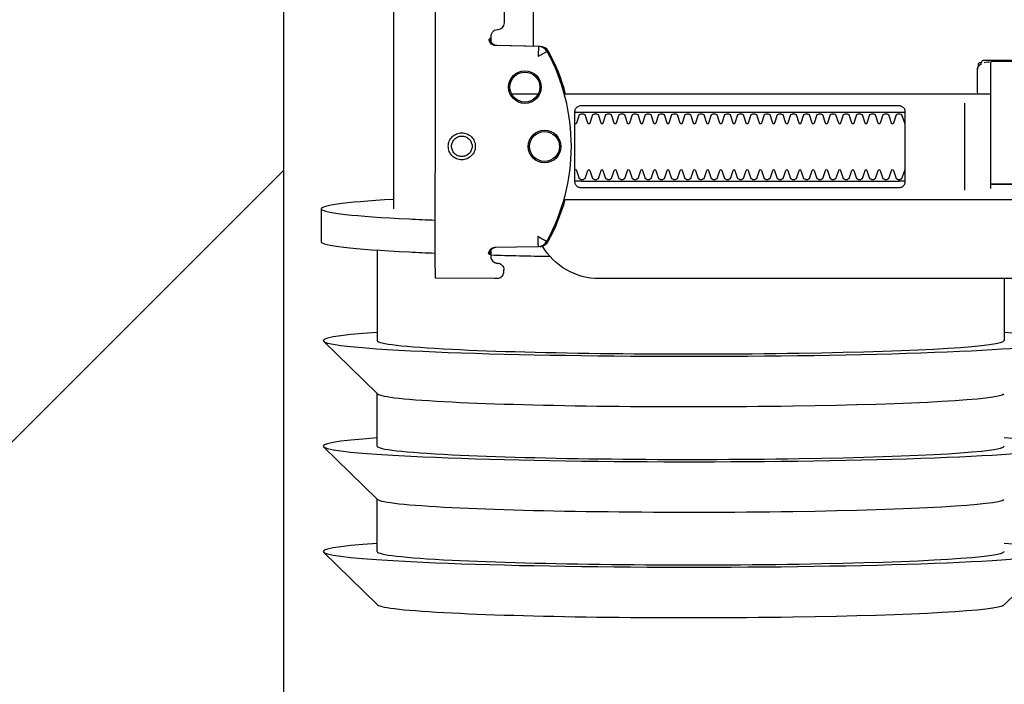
# Model space of a CAD drawing. Header units: millimetres. Extents: x 42924 to 92944, y -369470 to -179866.
# Tile 230 of 256: x 61151 to 61166, y -184010 to -184000. Entities that reach past the tile are written whole.
import ezdxf

# ---------------------------------------------------------------- set-up
doc = ezdxf.new("R2010")
doc.units = ezdxf.units.MM
doc.layers.get('0').update_dxf_attribs({"color": 8})
doc.layers.add('!! 1_hatch projektowane ściany', color=8, linetype='Continuous')
doc.layers.add('!! 1_PROJ Sciany', color=8, linetype='Continuous')
doc.layers.add('!!_@ wypos sanit nd', color=8, linetype='Continuous', plot=False)
doc.layers.add('E_SAP_ZASIĘG', color=150, linetype='Continuous', plot=False)

# ---------------------------------------------------------------- blocks, each defined once
blk = doc.blocks.new('A$C4ebe9e89')
for points in [[(-0.24944, 0.17326), (-0.24147, 0.18145)], [(-0.24136, 0.17331), (-0.23341, 0.17331), (-0.22548, 0.18145)], [(-0.22538, 0.17331), (-0.21743, 0.17331), (-0.2095, 0.18145)], [(-0.18941, 0.18181), (-0.19441, 0.18181)], [(-0.19567, 0.17331), (-0.20939, 0.17331)], [(-0.18941, 0.17081), (-0.04454, 0.17081), (-0.04035, 0.17071), (-0.03616, 0.17042), (-0.032, 0.16993), (-0.02786, 0.16925), (-0.02376, 0.16837), (-0.0197, 0.16731), (-0.0157, 0.16606), (-0.01176, 0.16462), (-0.00789, 0.163), (-0.0041, 0.1612), (-0.0004, 0.15923), (0.0032, 0.15708), (0.00671, 0.15478), (0.0101, 0.1523), (0.01337, 0.14968)], [(-0.19839, 0.16455), (-0.11148, 0.16437)], [(-0.19593, 0.15629), (-0.19608, 0.15629), (-0.19638, 0.15629), (-0.19593, 0.1562), (-0.19577, 0.15614), (-0.19563, 0.15605), (-0.19551, 0.15594), (-0.1954, 0.15581), (-0.19532, 0.15567), (-0.19526, 0.15551), (-0.19523, 0.15535)], [(-0.16479, 0.14865), (-0.16466, 0.1552), (-0.16464, 0.15536), (-0.1646, 0.15551), (-0.16454, 0.15566), (-0.16445, 0.15579), (-0.16435, 0.15591), (-0.16422, 0.15601), (-0.16408, 0.15609), (-0.16394, 0.15614), (-0.16348, 0.15622), (-0.1638, 0.15623), (-0.16395, 0.15623)], [(-0.172, 0.15297), (-0.172, 0.14892)], [(0.16493, 0.14968), (-0.16477, 0.14968)], [(-0.172, 0.14497), (-0.172, 0.08036)], [(-0.1852, 0.14236), (-0.1852, 0.09436)], [(-0.1748, 0.09436), (-0.1748, 0.14236)], [(-0.17342, 0.08436), (-0.18658, 0.08436)], [(-0.172, 0.0823), (-0.17167, 0.08236), (-0.1682, 0.08236), (-0.16809, 0.08236), (-0.16798, 0.08234), (-0.16789, 0.08225), (-0.16779, 0.08224), (-0.16762, 0.08223), (-0.16752, 0.08223), (-0.16741, 0.08221), (-0.1673, 0.08214), (-0.16725, 0.082), (-0.16725, 0.08174), (-0.16711, 0.08172), (-0.16701, 0.08168), (-0.16693, 0.08162), (-0.16687, 0.08148), (-0.16687, 0.07124)], [(-0.16829, 0.08235), (-0.16772, 0.08221), (-0.16738, 0.08176)], [(-0.16723, 0.08135), (-0.16714, 0.08082), (-0.16713, 0.08055)], [(-0.18633, 0.08036), (-0.17526, 0.08036), (-0.17367, 0.08036)], [(-0.24944, 0.07835), (-0.24147, 0.07016)], [(-0.2, 0.07831), (-0.20939, 0.07831)]]:
    blk.add_lwpolyline(points)
for points in [[(-0.19989, 0.16454), (-0.19995, 0.15554, 0.009369), (-0.19993, 0.15511), (-0.19991, 0.15494), (-0.19986, 0.15477), (-0.19978, 0.15461), (-0.19968, 0.15447), (-0.19955, 0.15435), (-0.1994, 0.15426), (-0.19924, 0.15419), (-0.19907, 0.15415), (-0.19895, 0.15414), (-0.1988, 0.15414)], [(-0.16412, 0.15607), (-0.16324, 0.15607), (-0.16303, 0.15604), (-0.16282, 0.15598), (-0.16264, 0.15587), (-0.16249, 0.15572), (-0.16236, 0.15555), (-0.16228, 0.15535), (-0.16224, 0.15515, 0.002299), (-0.16224, 0.15503, 0.40455), (-0.16124, 0.15406), (-0.11145, 0.15396)], [(-0.19576, 0.15613), (-0.19665, 0.15613, 0.282591), (-0.19753, 0.15558), (-0.19757, 0.15549), (-0.19761, 0.15538), (-0.19763, 0.15529), (-0.19764, 0.15514, -0.415352), (-0.19864, 0.15414)], [(-0.19623, 0.15644), (-0.19587, 0.15638), (-0.19555, 0.15617), (-0.19533, 0.15585), (-0.19523, 0.1555), (-0.19513, 0.14894), (-0.19513, 0.14888, 0.265347), (-0.19435, 0.14762, 0.125711), (-0.17997, 0.14391, 0.125711), (-0.16558, 0.14756, 0.26954), (-0.16479, 0.14885), (-0.16467, 0.1554), (-0.16464, 0.15562), (-0.16456, 0.15583), (-0.16444, 0.15601), (-0.16428, 0.15617), (-0.16409, 0.15628), (-0.16388, 0.15635), (-0.16368, 0.15638)], [(-0.15993, 0.04968), (-0.17248, 0.04968, 0.405519), (-0.172, 0.05018), (-0.172, 0.05088, 0.414214), (-0.1725, 0.05138), (-0.1875, 0.05138, 0.414214), (-0.188, 0.05088), (-0.188, 0.05018, 0.405519), (-0.18751, 0.04968), (-0.19, 0.04968, -0.414214), (-0.2, 0.05968), (-0.2, 0.13968, -0.266001), (-0.19506, 0.1483)], [(-0.19512, 0.14869), (-0.19511, 0.1485), (-0.19509, 0.1484), (-0.19506, 0.1483), (-0.19503, 0.1482), (-0.19498, 0.1481), (-0.19493, 0.148), (-0.19488, 0.14791), (-0.19482, 0.14782), (-0.19475, 0.14774), (-0.19467, 0.14766), (-0.1946, 0.14759), (-0.19451, 0.14753), (-0.19443, 0.14747), (-0.19434, 0.14742), (-0.19358, 0.14701), (-0.19281, 0.14663), (-0.19203, 0.14628), (-0.19124, 0.14594), (-0.19044, 0.14563), (-0.18964, 0.14534), (-0.18882, 0.14507), (-0.188, 0.14483), (-0.188, 0.06856, 0.414214)], [(-0.172, 0.14478), (-0.17117, 0.14502), (-0.17034, 0.14528), (-0.16952, 0.14557), (-0.16871, 0.14588), (-0.16791, 0.14622), (-0.16712, 0.14657), (-0.16635, 0.14695), (-0.16558, 0.14736), (-0.16557, 0.14736, 0.269546), (-0.16479, 0.14865)], [(-0.18353, 0.09336, 0.182836), (-0.18364, 0.09345), (-0.18485, 0.09386, 0.050055), (-0.185, 0.09412), (-0.185, 0.0944, 0.050055), (-0.18485, 0.09466), (-0.18364, 0.09507, 0.719897), (-0.18364, 0.09545), (-0.18485, 0.09586, 0.050055), (-0.185, 0.09612), (-0.185, 0.0964, 0.050055), (-0.18485, 0.09666), (-0.18364, 0.09707, 0.719897), (-0.18364, 0.09745), (-0.18485, 0.09786, 0.050055), (-0.185, 0.09812), (-0.185, 0.0984, 0.050055), (-0.18485, 0.09866), (-0.18364, 0.09907, 0.719897), (-0.18364, 0.09945), (-0.18485, 0.09986, 0.050055), (-0.185, 0.10012), (-0.185, 0.1004, 0.050055), (-0.18485, 0.10066), (-0.18364, 0.10107, 0.719897), (-0.18364, 0.10145), (-0.18485, 0.10186, 0.050055), (-0.185, 0.10212), (-0.185, 0.1024, 0.050055), (-0.18485, 0.10266), (-0.18364, 0.10307, 0.719897), (-0.18364, 0.10345), (-0.18485, 0.10386, 0.050055), (-0.185, 0.10412), (-0.185, 0.1044, 0.050055), (-0.18485, 0.10466), (-0.18364, 0.10507, 0.719897), (-0.18364, 0.10545), (-0.18485, 0.10586, 0.050055), (-0.185, 0.10612), (-0.185, 0.1064, 0.050055), (-0.18485, 0.10666), (-0.18364, 0.10707, 0.719897), (-0.18364, 0.10745), (-0.18485, 0.10786, 0.050055), (-0.185, 0.10812), (-0.185, 0.1084, 0.050055), (-0.18485, 0.10866), (-0.18364, 0.10907, 0.719897), (-0.18364, 0.10945), (-0.18485, 0.10986, 0.050055), (-0.185, 0.11012), (-0.185, 0.1104, 0.050055), (-0.18485, 0.11066), (-0.18364, 0.11107, 0.719897), (-0.18364, 0.11145), (-0.18485, 0.11186, 0.050055), (-0.185, 0.11212), (-0.185, 0.1124, 0.050055), (-0.18485, 0.11266), (-0.18364, 0.11307, 0.719897), (-0.18364, 0.11345), (-0.18485, 0.11386, 0.050055), (-0.185, 0.11412), (-0.185, 0.1144, 0.050055), (-0.18485, 0.11466), (-0.18364, 0.11507, 0.719897), (-0.18364, 0.11545), (-0.18485, 0.11586, 0.050055), (-0.185, 0.11612), (-0.185, 0.1164, 0.050055), (-0.18485, 0.11666), (-0.18364, 0.11707, 0.719897), (-0.18364, 0.11745), (-0.18485, 0.11786, 0.050055), (-0.185, 0.11812), (-0.185, 0.1184, 0.050055), (-0.18485, 0.11866), (-0.18364, 0.11907, 0.719897), (-0.18364, 0.11945), (-0.18485, 0.11986, 0.050055), (-0.185, 0.12012), (-0.185, 0.1204, 0.050055), (-0.18485, 0.12066), (-0.18364, 0.12107, 0.719897), (-0.18364, 0.12145), (-0.18485, 0.12186, 0.050055), (-0.185, 0.12212), (-0.185, 0.1224, 0.050055), (-0.18485, 0.12266), (-0.18364, 0.12307, 0.719897), (-0.18364, 0.12345), (-0.18485, 0.12386, 0.050055), (-0.185, 0.12412), (-0.185, 0.1244, 0.050055), (-0.18485, 0.12466), (-0.18364, 0.12507, 0.719897), (-0.18364, 0.12545), (-0.18485, 0.12586, 0.050055), (-0.185, 0.12612), (-0.185, 0.1264, 0.050055), (-0.18485, 0.12666), (-0.18364, 0.12707, 0.719897), (-0.18364, 0.12745), (-0.18485, 0.12786, 0.050055), (-0.185, 0.12812), (-0.185, 0.1284, 0.050055), (-0.18485, 0.12866), (-0.18364, 0.12907, 0.719897), (-0.18364, 0.12945), (-0.18485, 0.12986, 0.050055), (-0.185, 0.13012), (-0.185, 0.1304, 0.050055), (-0.18485, 0.13066), (-0.18364, 0.13107, 0.719897), (-0.18364, 0.13145), (-0.18485, 0.13186, 0.050055), (-0.185, 0.13212), (-0.185, 0.1324, 0.050055), (-0.18485, 0.13266), (-0.18364, 0.13307, 0.719897), (-0.18364, 0.13345), (-0.18485, 0.13386, 0.050055), (-0.185, 0.13412), (-0.185, 0.1344, 0.050055), (-0.18485, 0.13466), (-0.18364, 0.13507, 0.719897), (-0.18364, 0.13545), (-0.18485, 0.13586, 0.050055), (-0.185, 0.13612), (-0.185, 0.1364, 0.050055), (-0.18485, 0.13666), (-0.18364, 0.13707, 0.719897), (-0.18364, 0.13745), (-0.18485, 0.13786, 0.050055), (-0.185, 0.13812), (-0.185, 0.1384, 0.050055), (-0.18485, 0.13866), (-0.18364, 0.13907, 0.719897), (-0.18364, 0.13945), (-0.18485, 0.13986, 0.050055), (-0.185, 0.14012), (-0.185, 0.1404, 0.050055), (-0.18485, 0.14066), (-0.18364, 0.14107, 0.719897), (-0.18364, 0.14145), (-0.18485, 0.14186, 0.050055), (-0.185, 0.14212), (-0.185, 0.1424, 0.050055), (-0.18485, 0.14266), (-0.18364, 0.14307, 0.474594), (-0.18353, 0.14336)], [(-0.17647, 0.14336, 0.474594), (-0.17636, 0.14307), (-0.17514, 0.14266, 0.050055), (-0.175, 0.1424), (-0.175, 0.14212, 0.050055), (-0.17514, 0.14186), (-0.17636, 0.14145, 0.719897), (-0.17636, 0.14107), (-0.17514, 0.14066, 0.050055), (-0.175, 0.1404), (-0.175, 0.14012, 0.050055), (-0.17514, 0.13986), (-0.17636, 0.13945, 0.719897), (-0.17636, 0.13907), (-0.17514, 0.13866, 0.050055), (-0.175, 0.1384), (-0.175, 0.13812, 0.050055), (-0.17514, 0.13786), (-0.17636, 0.13745, 0.719897), (-0.17636, 0.13707), (-0.17514, 0.13666, 0.050055), (-0.175, 0.1364), (-0.175, 0.13612, 0.050055), (-0.17514, 0.13586), (-0.17636, 0.13545, 0.719897), (-0.17636, 0.13507), (-0.17514, 0.13466, 0.050055), (-0.175, 0.1344), (-0.175, 0.13412, 0.050055), (-0.17514, 0.13386), (-0.17636, 0.13345, 0.719897), (-0.17636, 0.13307), (-0.17514, 0.13266, 0.050055), (-0.175, 0.1324), (-0.175, 0.13212, 0.050055), (-0.17514, 0.13186), (-0.17636, 0.13145, 0.719897), (-0.17636, 0.13107), (-0.17514, 0.13066, 0.050055), (-0.175, 0.1304), (-0.175, 0.13012, 0.050055), (-0.17514, 0.12986), (-0.17636, 0.12945, 0.719897), (-0.17636, 0.12907), (-0.17514, 0.12866, 0.050055), (-0.175, 0.1284), (-0.175, 0.12812, 0.050055), (-0.17514, 0.12786), (-0.17636, 0.12745, 0.719897), (-0.17636, 0.12707), (-0.17514, 0.12666, 0.050055), (-0.175, 0.1264), (-0.175, 0.12612, 0.050055), (-0.17514, 0.12586), (-0.17636, 0.12545, 0.719897), (-0.17636, 0.12507), (-0.17514, 0.12466, 0.050055), (-0.175, 0.1244), (-0.175, 0.12412, 0.050055), (-0.17514, 0.12386), (-0.17636, 0.12345, 0.719897), (-0.17636, 0.12307), (-0.17514, 0.12266, 0.050055), (-0.175, 0.1224), (-0.175, 0.12212, 0.050055), (-0.17514, 0.12186), (-0.17636, 0.12145, 0.719897), (-0.17636, 0.12107), (-0.17514, 0.12066, 0.050055), (-0.175, 0.1204), (-0.175, 0.12012, 0.050055), (-0.17514, 0.11986), (-0.17636, 0.11945, 0.719897), (-0.17636, 0.11907), (-0.17514, 0.11866, 0.050055), (-0.175, 0.1184), (-0.175, 0.11812, 0.050055), (-0.17514, 0.11786), (-0.17636, 0.11745, 0.719897), (-0.17636, 0.11707), (-0.17514, 0.11666, 0.050055), (-0.175, 0.1164), (-0.175, 0.11612, 0.050055), (-0.17514, 0.11586), (-0.17636, 0.11545, 0.719897), (-0.17636, 0.11507), (-0.17514, 0.11466, 0.050055), (-0.175, 0.1144), (-0.175, 0.11412, 0.050055), (-0.17514, 0.11386), (-0.17636, 0.11345, 0.719897), (-0.17636, 0.11307), (-0.17514, 0.11266, 0.050055), (-0.175, 0.1124), (-0.175, 0.11212, 0.050055), (-0.17514, 0.11186), (-0.17636, 0.11145, 0.719897), (-0.17636, 0.11107), (-0.17514, 0.11066, 0.050055), (-0.175, 0.1104), (-0.175, 0.11012, 0.050055), (-0.17514, 0.10986), (-0.17636, 0.10945, 0.719897), (-0.17636, 0.10907), (-0.17514, 0.10866, 0.050055), (-0.175, 0.1084), (-0.175, 0.10812, 0.050055), (-0.17514, 0.10786), (-0.17636, 0.10745, 0.719897), (-0.17636, 0.10707), (-0.17514, 0.10666, 0.050055), (-0.175, 0.1064), (-0.175, 0.10612, 0.050055), (-0.17514, 0.10586), (-0.17636, 0.10545, 0.719897), (-0.17636, 0.10507), (-0.17514, 0.10466, 0.050055), (-0.175, 0.1044), (-0.175, 0.10412, 0.050055), (-0.17514, 0.10386), (-0.17636, 0.10345, 0.719897), (-0.17636, 0.10307), (-0.17514, 0.10266, 0.050055), (-0.175, 0.1024), (-0.175, 0.10212, 0.050055), (-0.17514, 0.10186), (-0.17636, 0.10145, 0.719897), (-0.17636, 0.10107), (-0.17514, 0.10066, 0.050055), (-0.175, 0.1004), (-0.175, 0.10012, 0.050055), (-0.17514, 0.09986), (-0.17636, 0.09945, 0.719897), (-0.17636, 0.09907), (-0.17514, 0.09866, 0.050055), (-0.175, 0.0984), (-0.175, 0.09812, 0.050055), (-0.17514, 0.09786), (-0.17636, 0.09745, 0.719897), (-0.17636, 0.09707), (-0.17514, 0.09666, 0.050055), (-0.175, 0.0964), (-0.175, 0.09612, 0.050055), (-0.17514, 0.09586), (-0.17636, 0.09545, 0.719897), (-0.17636, 0.09507), (-0.17514, 0.09466, 0.050055), (-0.175, 0.0944), (-0.175, 0.09412, 0.050055), (-0.17514, 0.09386), (-0.17636, 0.09345, 0.182836), (-0.17647, 0.09336)], [(-0.1857, 0.08016), (-0.1857, 0.07256), (-0.1857, 0.08016), (-0.18567, 0.08026), (-0.18559, 0.08034), (-0.17695, 0.08036), (-0.16725, 0.08036, -0.414214), (-0.16705, 0.08016), (-0.16705, 0.07256, -0.414214), (-0.16725, 0.07236), (-0.18543, 0.07236), (-0.18553, 0.0724), (-0.18559, 0.07256)]]:
    blk.add_lwpolyline(points, format="xyb")
for points in [[(-0.17994, 0.16256), (-0.17974, 0.16255), (-0.17954, 0.16252), (-0.17934, 0.16247), (-0.17915, 0.1624), (-0.17897, 0.16231), (-0.1788, 0.16221), (-0.17864, 0.16209), (-0.17849, 0.16196), (-0.17836, 0.16181), (-0.17824, 0.16165), (-0.17813, 0.16147), (-0.17805, 0.16129), (-0.17798, 0.1611), (-0.17793, 0.16091), (-0.1779, 0.16071), (-0.17789, 0.16051), (-0.1779, 0.16031), (-0.17793, 0.16011), (-0.17798, 0.15991), (-0.17805, 0.15972), (-0.17814, 0.15954), (-0.17824, 0.15937), (-0.17836, 0.15921), (-0.1785, 0.15906), (-0.17865, 0.15893), (-0.17881, 0.15881), (-0.17898, 0.1587), (-0.17916, 0.15862), (-0.17935, 0.15855), (-0.17955, 0.1585), (-0.17975, 0.15847), (-0.17995, 0.15846), (-0.18015, 0.15847), (-0.18035, 0.1585), (-0.18054, 0.15855), (-0.18073, 0.15862), (-0.18091, 0.15871), (-0.18108, 0.15881), (-0.18124, 0.15893), (-0.18139, 0.15907), (-0.18153, 0.15922), (-0.18165, 0.15938), (-0.18175, 0.15955), (-0.18184, 0.15973), (-0.1819, 0.15992), (-0.18195, 0.16012), (-0.18198, 0.16031), (-0.18199, 0.16052), (-0.18198, 0.16072), (-0.18195, 0.16091), (-0.1819, 0.16111), (-0.18183, 0.1613), (-0.18175, 0.16148), (-0.18164, 0.16165), (-0.18152, 0.16181), (-0.18139, 0.16196), (-0.18124, 0.1621), (-0.18108, 0.16222), (-0.1809, 0.16232), (-0.18072, 0.1624), (-0.18053, 0.16247), (-0.18034, 0.16252), (-0.18014, 0.16255)], [(-0.17994, 0.16205), (-0.17979, 0.16205), (-0.17964, 0.16202), (-0.17949, 0.16199), (-0.17935, 0.16194), (-0.17921, 0.16187), (-0.17908, 0.16179), (-0.17896, 0.1617), (-0.17884, 0.1616), (-0.17874, 0.16149), (-0.17865, 0.16136), (-0.17857, 0.16123), (-0.17851, 0.1611), (-0.17846, 0.16095), (-0.17842, 0.1608), (-0.1784, 0.16065), (-0.17839, 0.1605), (-0.1784, 0.16035), (-0.17842, 0.1602), (-0.17846, 0.16005), (-0.17851, 0.15991), (-0.17858, 0.15977), (-0.17866, 0.15964), (-0.17875, 0.15952), (-0.17885, 0.15941), (-0.17896, 0.1593), (-0.17908, 0.15921), (-0.17921, 0.15914), (-0.17935, 0.15907), (-0.1795, 0.15902), (-0.17964, 0.15898), (-0.17979, 0.15896), (-0.17995, 0.15895), (-0.1801, 0.15896), (-0.18025, 0.15899), (-0.18039, 0.15902), (-0.18054, 0.15907), (-0.18067, 0.15914), (-0.18081, 0.15922), (-0.18093, 0.15931), (-0.18104, 0.15941), (-0.18114, 0.15952), (-0.18123, 0.15965), (-0.18131, 0.15978), (-0.18138, 0.15991), (-0.18143, 0.16006), (-0.18146, 0.16021), (-0.18148, 0.16036), (-0.18149, 0.16051), (-0.18148, 0.16066), (-0.18146, 0.16081), (-0.18142, 0.16096), (-0.18137, 0.1611), (-0.18131, 0.16124), (-0.18123, 0.16137), (-0.18114, 0.16149), (-0.18104, 0.1616), (-0.18092, 0.1617), (-0.1808, 0.1618), (-0.18067, 0.16187), (-0.18053, 0.16194), (-0.18039, 0.16199), (-0.18024, 0.16203), (-0.18009, 0.16205)], [(-0.17471, 0.14336), (-0.17462, 0.14336), (-0.17454, 0.14335), (-0.17445, 0.14333), (-0.17436, 0.14331), (-0.17428, 0.14327), (-0.1742, 0.14323), (-0.17413, 0.14318), (-0.17406, 0.14313), (-0.174, 0.14306), (-0.17394, 0.14299), (-0.17389, 0.1429), (-0.17384, 0.1428), (-0.1738, 0.1427), (-0.17378, 0.14259), (-0.17376, 0.14247), (-0.17375, 0.14236), (-0.17375, 0.09436), (-0.17376, 0.09424), (-0.17378, 0.09413), (-0.1738, 0.09402), (-0.17384, 0.09391), (-0.17389, 0.09382), (-0.17394, 0.09373), (-0.174, 0.09366), (-0.17406, 0.09359), (-0.17413, 0.09353), (-0.1742, 0.09349), (-0.17428, 0.09344), (-0.17436, 0.09341), (-0.17445, 0.09339), (-0.17454, 0.09337), (-0.17462, 0.09336), (-0.17471, 0.09336), (-0.18529, 0.09336), (-0.18538, 0.09336), (-0.18546, 0.09337), (-0.18555, 0.09339), (-0.18564, 0.09341), (-0.18572, 0.09344), (-0.1858, 0.09349), (-0.18587, 0.09353), (-0.18594, 0.09359), (-0.186, 0.09366), (-0.18606, 0.09373), (-0.18611, 0.09382), (-0.18616, 0.09391), (-0.1862, 0.09402), (-0.18622, 0.09413), (-0.18624, 0.09424), (-0.18624, 0.09436), (-0.18624, 0.14236), (-0.18624, 0.14247), (-0.18622, 0.14259), (-0.1862, 0.1427), (-0.18616, 0.1428), (-0.18611, 0.1429), (-0.18606, 0.14299), (-0.186, 0.14306), (-0.18594, 0.14313), (-0.18587, 0.14318), (-0.1858, 0.14323), (-0.18572, 0.14327), (-0.18564, 0.14331), (-0.18555, 0.14333), (-0.18546, 0.14335), (-0.18538, 0.14336), (-0.18529, 0.14336)]]:
    blk.add_lwpolyline(points, close=True)
for points in [[(-0.19435, 0.14766), (-0.19435, 0.14766), (-0.19435, 0.14766), (-0.19435, 0.14766), (-0.19435, 0.14766), (-0.19435, 0.14766), (-0.19434, 0.14766), (-0.19434, 0.14766), (-0.19434, 0.14766), (-0.19434, 0.14766), (-0.19434, 0.14766), (-0.19435, 0.14766), (-0.19435, 0.14766), (-0.19435, 0.14766), (-0.19435, 0.14766), (-0.19435, 0.14766), (-0.19435, 0.14766), (-0.19435, 0.14766), (-0.19435, 0.14766), (-0.19435, 0.14767), (-0.19435, 0.14767), (-0.19435, 0.14767), (-0.19435, 0.14767), (-0.19435, 0.14767), (-0.19435, 0.14767), (-0.19435, 0.14768), (-0.19434, 0.14768), (-0.19434, 0.14768), (-0.19434, 0.14769), (-0.19434, 0.14769), (-0.19433, 0.1477), (-0.19433, 0.1477), (-0.19433, 0.14771), (-0.19433, 0.14771), (-0.19433, 0.14772), (-0.19432, 0.14772), (-0.19432, 0.14773), (-0.19432, 0.14773), (-0.19431, 0.14774), (-0.19431, 0.14774), (-0.19431, 0.14775), (-0.1943, 0.14776), (-0.1943, 0.14776), (-0.1943, 0.14777), (-0.19429, 0.14778), (-0.19429, 0.14779), (-0.19428, 0.14779), (-0.19428, 0.1478), (-0.19428, 0.14781), (-0.19427, 0.14782), (-0.19427, 0.14783), (-0.19426, 0.14784), (-0.19426, 0.14784), (-0.19425, 0.14785), (-0.19425, 0.14786), (-0.19424, 0.14787), (-0.19424, 0.14788), (-0.19423, 0.14789), (-0.19423, 0.1479), (-0.19422, 0.14791), (-0.19421, 0.14792), (-0.19421, 0.14793), (-0.1942, 0.14794), (-0.1942, 0.14796), (-0.19419, 0.14797), (-0.19418, 0.14798), (-0.19418, 0.14799), (-0.19417, 0.148), (-0.19416, 0.14801), (-0.19416, 0.14803), (-0.19415, 0.14804), (-0.19414, 0.14806), (-0.19412, 0.14809), (-0.19411, 0.14812), (-0.19409, 0.14814), (-0.19408, 0.14817), (-0.19406, 0.1482), (-0.19405, 0.14823), (-0.19395, 0.14841), (-0.19393, 0.14844), (-0.19389, 0.14851), (-0.19388, 0.14854), (-0.19386, 0.14858), (-0.19384, 0.14861), (-0.19382, 0.14864), (-0.1938, 0.14868), (-0.19378, 0.14871), (-0.19376, 0.14875), (-0.19375, 0.14877), (-0.19375, 0.14878), (-0.19374, 0.14878), (-0.19373, 0.1488), (-0.19373, 0.14881), (-0.19372, 0.14882), (-0.19372, 0.14883), (-0.19371, 0.14884), (-0.19371, 0.14885), (-0.1937, 0.14885), (-0.1937, 0.14886), (-0.1937, 0.14886), (-0.1937, 0.14886), (-0.1937, 0.14887), (-0.1937, 0.14887), (-0.19369, 0.14888), (-0.19369, 0.14889), (-0.19369, 0.14889), (-0.19368, 0.1489), (-0.19368, 0.1489), (-0.19368, 0.1489), (-0.19368, 0.14891), (-0.19367, 0.14891), (-0.19367, 0.14892), (-0.19366, 0.14892), (-0.19366, 0.14892), (-0.19365, 0.14893), (-0.19365, 0.14893), (-0.19364, 0.14894), (-0.19364, 0.14894), (-0.19364, 0.14894), (-0.19363, 0.14895), (-0.19363, 0.14895), (-0.19363, 0.14896), (-0.19363, 0.14896), (-0.19363, 0.14896), (-0.19363, 0.14897), (-0.19363, 0.14897), (-0.19363, 0.14898), (-0.19363, 0.14898), (-0.19363, 0.14899), (-0.19363, 0.14899), (-0.19364, 0.14899), (-0.19364, 0.149), (-0.19364, 0.149), (-0.19364, 0.149), (-0.19365, 0.149), (-0.19365, 0.149), (-0.19365, 0.149), (-0.19365, 0.149), (-0.19365, 0.149), (-0.19365, 0.149), (-0.19366, 0.149), (-0.19366, 0.149), (-0.19366, 0.149), (-0.19366, 0.149), (-0.19366, 0.149), (-0.19367, 0.149), (-0.19367, 0.149), (-0.19367, 0.149), (-0.19367, 0.149), (-0.19368, 0.149), (-0.19368, 0.149), (-0.19368, 0.149), (-0.19369, 0.149), (-0.19369, 0.14899), (-0.1937, 0.14899), (-0.1937, 0.14899), (-0.1937, 0.14899), (-0.19371, 0.14899), (-0.19371, 0.14899), (-0.19371, 0.14899), (-0.19372, 0.14898), (-0.19372, 0.14898), (-0.19373, 0.14898), (-0.19373, 0.14898), (-0.19373, 0.14898), (-0.19374, 0.14898), (-0.19374, 0.14898), (-0.19375, 0.14898), (-0.19375, 0.14899), (-0.19376, 0.14899), (-0.19376, 0.14899), (-0.19376, 0.14899), (-0.19377, 0.14899), (-0.19377, 0.14899), (-0.19377, 0.14899), (-0.19378, 0.14899), (-0.19378, 0.14899), (-0.19378, 0.14899), (-0.19378, 0.14899), (-0.19378, 0.14899), (-0.19379, 0.14899), (-0.19379, 0.14899), (-0.19379, 0.14899), (-0.1938, 0.14899), (-0.1938, 0.14899), (-0.19381, 0.14899), (-0.19381, 0.14899), (-0.19382, 0.14899), (-0.19382, 0.14899), (-0.19383, 0.14899), (-0.19384, 0.14899), (-0.19385, 0.14899), (-0.19385, 0.14899), (-0.19386, 0.14899), (-0.19387, 0.14899), (-0.19388, 0.14899), (-0.19388, 0.14899), (-0.19389, 0.14898), (-0.1939, 0.14898), (-0.19391, 0.14898), (-0.19392, 0.14898), (-0.19397, 0.14898), (-0.19398, 0.14898), (-0.19399, 0.14898), (-0.194, 0.14898), (-0.19401, 0.14898), (-0.19402, 0.14898), (-0.19403, 0.14898), (-0.19404, 0.14898), (-0.19406, 0.14898), (-0.19407, 0.14898), (-0.19408, 0.14898), (-0.19409, 0.14898), (-0.1941, 0.14898), (-0.19411, 0.14898), (-0.19416, 0.14898), (-0.19419, 0.14898), (-0.19421, 0.14898), (-0.19424, 0.14898), (-0.19426, 0.14898), (-0.19428, 0.14898), (-0.19431, 0.14898), (-0.19433, 0.14898), (-0.19435, 0.14898), (-0.19438, 0.14897), (-0.19455, 0.14897), (-0.19457, 0.14897), (-0.19459, 0.14897), (-0.19461, 0.14897), (-0.19463, 0.14897), (-0.19464, 0.14897), (-0.19465, 0.14897), (-0.19466, 0.14897), (-0.19467, 0.14897), (-0.19468, 0.14897), (-0.19469, 0.14897), (-0.1947, 0.14897), (-0.19471, 0.14897), (-0.19472, 0.14897), (-0.19473, 0.14897), (-0.19473, 0.14897), (-0.19474, 0.14897), (-0.19475, 0.14897), (-0.19476, 0.14897), (-0.19477, 0.14897), (-0.19478, 0.14897), (-0.19479, 0.14897), (-0.19479, 0.14897), (-0.1948, 0.14897), (-0.19481, 0.14897), (-0.19482, 0.14896), (-0.19483, 0.14896), (-0.19483, 0.14896), (-0.19484, 0.14896), (-0.19485, 0.14896), (-0.19486, 0.14896), (-0.19486, 0.14896), (-0.19487, 0.14896), (-0.19488, 0.14896), (-0.19489, 0.14896), (-0.19489, 0.14896), (-0.1949, 0.14896), (-0.19491, 0.14896), (-0.19491, 0.14896), (-0.19492, 0.14896), (-0.19493, 0.14896), (-0.19493, 0.14896), (-0.19494, 0.14896), (-0.19495, 0.14896), (-0.19495, 0.14896), (-0.19496, 0.14896), (-0.19497, 0.14896), (-0.19498, 0.14896), (-0.19499, 0.14896), (-0.19499, 0.14896), (-0.195, 0.14896), (-0.19501, 0.14896), (-0.19501, 0.14896), (-0.19502, 0.14896), (-0.19502, 0.14896), (-0.19503, 0.14896), (-0.19503, 0.14896), (-0.19504, 0.14896), (-0.19504, 0.14896), (-0.19504, 0.14896), (-0.19505, 0.14896), (-0.19505, 0.14896), (-0.19506, 0.14896), (-0.19506, 0.14896), (-0.19506, 0.14896), (-0.19507, 0.14896), (-0.19507, 0.14896), (-0.19508, 0.14896), (-0.19508, 0.14896), (-0.19508, 0.14896), (-0.19509, 0.14896), (-0.19509, 0.14896), (-0.19509, 0.14896), (-0.1951, 0.14896), (-0.1951, 0.14896), (-0.1951, 0.14896), (-0.1951, 0.14896), (-0.19511, 0.14896), (-0.19511, 0.14896), (-0.19511, 0.14896), (-0.19511, 0.14896), (-0.19511, 0.14896), (-0.19512, 0.14896), (-0.19512, 0.14896), (-0.19512, 0.14896), (-0.19512, 0.14896), (-0.19512, 0.14896), (-0.19512, 0.14896), (-0.19512, 0.14895), (-0.19513, 0.14895), (-0.19513, 0.14895), (-0.19513, 0.14895), (-0.19513, 0.14895), (-0.19513, 0.14895), (-0.19513, 0.14895), (-0.19513, 0.14895), (-0.19513, 0.14895), (-0.19513, 0.14895), (-0.19513, 0.14895), (-0.19513, 0.14895), (-0.19513, 0.14895), (-0.19513, 0.14895), (-0.19513, 0.14895), (-0.19513, 0.14896), (-0.19513, 0.14896), (-0.19513, 0.14896), (-0.19513, 0.14896), (-0.19513, 0.14896), (-0.19513, 0.14896), (-0.19513, 0.14896), (-0.19513, 0.14896), (-0.19513, 0.14896), (-0.19513, 0.14896), (-0.19513, 0.14896), (-0.19513, 0.14896), (-0.19513, 0.14896), (-0.19513, 0.14896), (-0.19513, 0.14896), (-0.19513, 0.14895), (-0.19513, 0.14895, 0.269547)], [(-0.1648, 0.14889), (-0.16481, 0.14889), (-0.16484, 0.1489), (-0.16497, 0.1489), (-0.16603, 0.14893), (-0.16612, 0.14893), (-0.16616, 0.14893), (-0.1662, 0.14893), (-0.16623, 0.14894), (-0.16627, 0.14895), (-0.1663, 0.14893), (-0.1663, 0.1489), (-0.16627, 0.14888), (-0.16625, 0.14885), (-0.16623, 0.14881), (-0.16621, 0.14878), (-0.16619, 0.14875), (-0.16561, 0.14767), (-0.16559, 0.14763), (-0.16558, 0.1476, 0.269546)]]:
    blk.add_lwpolyline(points, format="xyb", close=True)
for centre, radius in [((-0.17096, 0.15095), 0.00247), ((-0.17096, 0.15095), 0.00227), ((-0.17997, 0.14797), 0.00247), ((-0.17997, 0.14797), 0.00227)]:
    blk.add_circle(centre, radius)
for centre, major_axis, ratio, start_param, end_param in [((-0.24136, 0.12581), (0, 0.0557), 0.04256, 5.733752, 6.988802), ((-0.22538, 0.12581), (0, 0.0557), 0.04256, 5.733752, 6.988802), ((-0.20939, 0.12581), (0, 0.0557), 0.04256, 5.733752, 6.988802), ((-0.18941, 0.12581), (0, 0.056), 0.04256, 5.645661, 6.988802), ((-0.19441, 0.12581), (0, 0.056), 0.04256, 0, 0.705617), ((-0.24936, 0.12581), (0, 0.0475), 0.04256, 0.043665, 0.705617), ((-0.24136, 0.12581), (0, 0.0475), 0.04256, 0, 0.705617), ((-0.23337, 0.12581), (0, 0.0475), 0.04256, 0.043665, 0.705617), ((-0.22538, 0.12581), (0, 0.0475), 0.04256, 0, 0.705617), ((-0.21738, 0.12581), (0, 0.0475), 0.04256, 0.043665, 0.705617), ((-0.20939, 0.12581), (0, 0.0475), 0.04256, 0, 0.705617), ((-0.24136, 0.12581), (0, 0.0557), 0.04256, 0.705617, 3.691026), ((-0.22538, 0.12581), (0, 0.0557), 0.04256, 0.705617, 3.691026), ((-0.20939, 0.12581), (0, 0.0557), 0.04256, 0.705617, 3.691026), ((-0.19441, 0.12581), (0, 0.056), 0.04256, 0.705617, 0.806963), ((-0.18941, 0.12581), (0, 0.056), 0.04256, 0.705617, 0.807212), ((-0.19839, 0.16453), (-0.0015, 0), 0.008726, 4.712674, 6.283151), ((-0.24936, 0.12581), (0, 0.0475), 0.04256, 0.705617, 3.097928), ((-0.24136, 0.12581), (0, 0.0475), 0.04256, 0.705617, 3.141593), ((-0.23337, 0.12581), (0, 0.0475), 0.04256, 0.705617, 3.097928), ((-0.22538, 0.12581), (0, 0.0475), 0.04256, 0.705617, 3.141593), ((-0.21738, 0.12581), (0, 0.0475), 0.04256, 0.705617, 3.097928), ((-0.20939, 0.12581), (0, 0.0475), 0.04256, 0.705617, 3.141593), ((-0.19663, 0.15713), (-0.000002, -0.001), 0.000289, 6.274459, 6.283185), ((-0.19441, 0.12581), (0, 0.056), 0.04256, 0.998527, 1.179108), ((-0.16324, 0.15707), (-0.000002, -0.001), 0.000289, 6.274459, 6.283185), ((-0.19879, 0.15514), (-0.000011, -0.001), 0.706875, 0, 0.012337), ((-0.19844, 0.15414), (-0.000501, 0.000001), 0.008726, 0.786107, 1.14947), ((-0.19864, 0.15514), (-0.000006, -0.001), 0.408573, 0, 0.00956), ((-0.19463, 0.14876), (-0.0005, -0.000008), 0.017454, 0, 0.000137), ((-0.16529, 0.14886), (0.0005, -0.00001), 0.000006, 6.282744, 6.283185), ((-0.1852, 0.14236), (0, 0.001), 0.000289, 4.712389, 6.283185), ((-0.1748, 0.14236), (0, -0.001), 0.000289, 1.570796, 3.141593), ((-0.1852, 0.09436), (0, -0.001), 0.000289, 0, 1.570796), ((-0.1748, 0.09436), (0, -0.001), 0.000289, 0, 1.570796), ((-0.16763, 0.08203), (0.000004, 0.0002), 0.133184, 0.00502, 0.005026), ((-0.16723, 0.08153), (0.000013, 0.0002), 0.223, 0.006306, 0.006351)]:
    blk.add_ellipse(centre, major_axis=major_axis, ratio=ratio, start_param=start_param, end_param=end_param)

msp = doc.modelspace()

# ---------------------------------------------------------------- hatches: boundary and pattern name
at = {"layer": '!! 1_hatch projektowane ściany'}
h = msp.add_hatch(dxfattribs=at)
h.set_pattern_fill('ANSI31', color=256, scale=2.5)
h.set_pattern_definition([(45, (0, 13698.2005), (-5.61266008, 5.61266008), [])])
h.paths.add_polyline_path([(61399.56735, -184145.8878), (61399.56735, -184133.8878), (61155.43682, -184133.8878), (61155.43682, -183923.8878), (61399.56735, -183924.76298), (61399.56735, -183911.8878), (61147.43682, -183911.8878), (61147.43682, -183847.1378), (61135.43682, -183847.1378), (61135.43682, -184210.6378), (61147.43682, -184210.6378), (61147.43682, -184145.8878)])

# ---------------------------------------------------------------- linework, layer by layer
msp.add_lwpolyline([(61399.56735, -184145.8878), (61399.56735, -184133.8878), (61155.43682, -184133.8878), (61155.43682, -183923.8878), (61399.56735, -183924.76298), (61399.56735, -183911.8878), (61147.43682, -183911.8878), (61147.43682, -183847.1378), (61135.43682, -183847.1378), (61135.43682, -184210.6378), (61147.43682, -184210.6378), (61147.43682, -184145.8878)], close=True, dxfattribs=at)
at = {"layer": '!! 1_PROJ Sciany'}
msp.add_lwpolyline([(61155.43682, -184133.8878), (61155.43682, -183923.8878), (61399.56735, -183923.8878)], dxfattribs=at)
at = {"layer": 'E_SAP_ZASIĘG'}
for centre in [(61589.69013, -184051.49546), (61459.23087, -184571.00094)]:
    msp.add_circle(centre, 600, dxfattribs=at)

# ---------------------------------------------------------------- block references
at = {"layer": '!!_@ wypos sanit nd', "xscale": 100, "yscale": 100, "zscale": 100, "rotation": 89.99999999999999}
msp.add_blockref('A$C4ebe9e89', (61174.18682, -183983.88734), dxfattribs=at)

doc.saveas('drawing.dxf')
